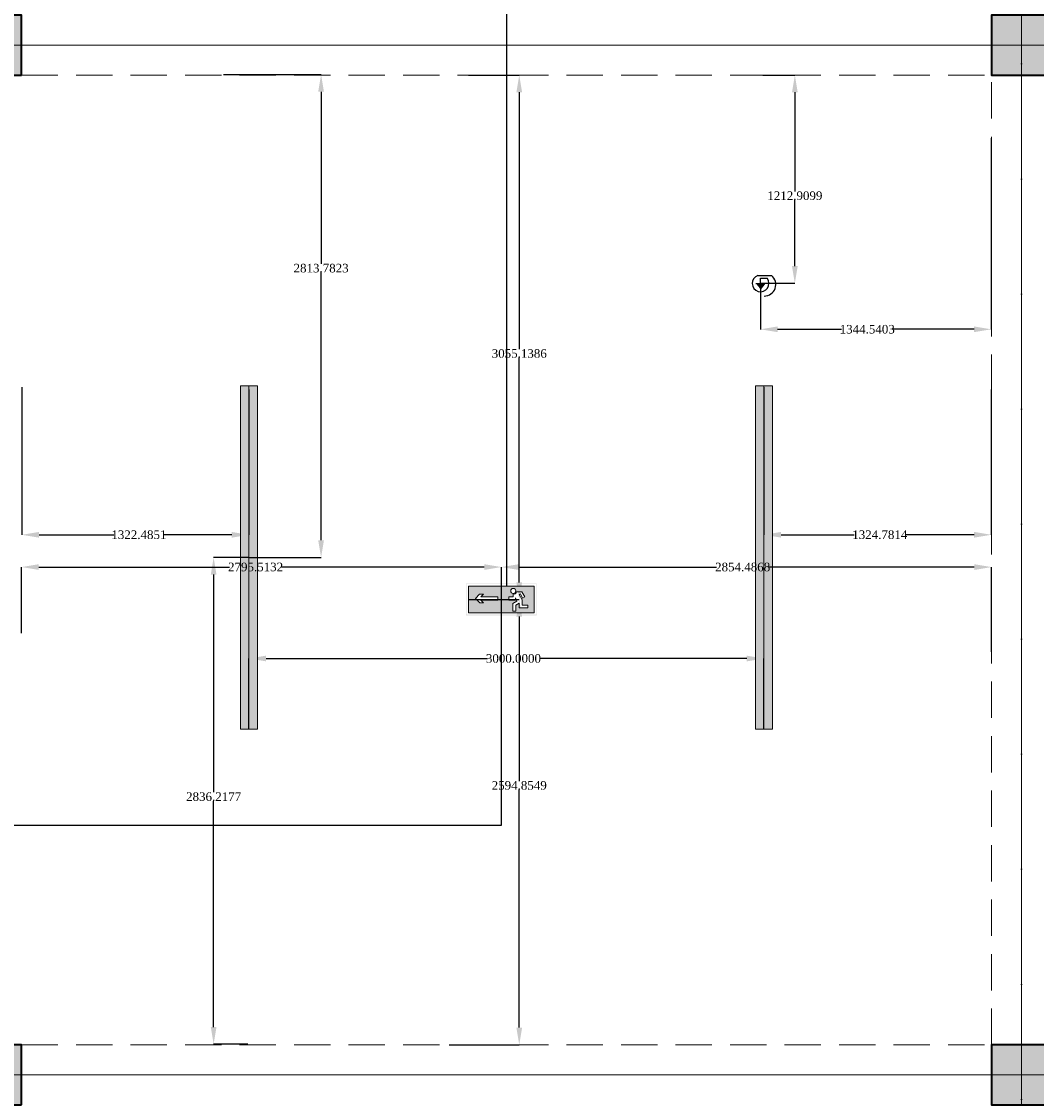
# Model space of a CAD drawing. Header units: inches. Extents: x -177438 to 34922, y -9538 to 55319.
# Tile 33 of 59: x 1944 to 7856, y -515 to 5760. Entities that reach past the tile are written whole.
import ezdxf
from ezdxf.enums import TextEntityAlignment as Align

# ---------------------------------------------------------------- set-up
doc = ezdxf.new("R2010")
doc.units = ezdxf.units.IN
doc.header["$MEASUREMENT"] = 0
doc.linetypes.add('Dot & Dashed', pattern=[670.277762, 317.5, -176.388889, 0, -176.388874])
doc.linetypes.add('Hidden', pattern=[317.5, 211.666667, -105.833333])
for name, color, linetype in [('- ავარიული განათება', 7, 'Continuous'), ('- განათება', 7, 'Continuous'), ('Structural - Bearing', 7, 'Continuous'), ('Structural - Grid', 7, 'Continuous')]:
    doc.layers.add(name, color=color, linetype=linetype)
doc.layers.add('New_2D Drafting - General_Pen_No__2', color=8, linetype='Continuous', lineweight=15)
doc.layers.add('Structural - Bearing_Pen_No__20', color=1, linetype='Continuous', lineweight=0)
for name, color, linetype, lineweight, true_color in [('Structural - Bearing_Pen_No__102', 7, 'Continuous', 13, 0xcccccc), ('Structural - Bearing_Pen_No__161', 7, 'Continuous', 13, 0x6a6a6a), ('Structural - Bearing_Pen_No__28', 7, 'Continuous', 35, 0xa80f02), ('Structural - Bearing_Pen_No__81', 7, 'Continuous', 20, 0x6a6a6a), ('Structural - Grid_Pen_No__81', 7, 'Continuous', 20, 0x6a6a6a)]:
    doc.layers.add(name, color=color, linetype=linetype, lineweight=lineweight, true_color=true_color)
doc.styles.add('GENERATED_STYLE_3', font='txt')
doc.styles.get("Standard").update_dxf_attribs({"font": 'arial.ttf'})
doc.dimstyles.get("Standard").update_dxf_attribs({"dimtxt": 0.18, "dimasz": 0.18, "dimexe": 0.18, "dimexo": 0.0625, "dimgap": 0.09, "dimtad": 0, "dimtih": 1, "dimtoh": 1, "dimdec": 4, "dimzin": 0, "dimdsep": 46, "dimtxsty": 'Standard', "dimcen": 0.09, "dimadec": 0, "dimazin": 0, "dimtfac": 1, "dimtdec": 4, "dimtofl": 0, "dimtmove": 0, "dimatfit": 3, "dimfxl": 1, "dimtolj": 1, "dimtzin": 0, "dimarcsym": 0})

# ---------------------------------------------------------------- blocks, each defined once
blk = doc.blocks.new('Column_17', base_point=(-29008.8, 20663))
at = {"layer": 'Structural - Bearing_Pen_No__161', "linetype": 'Continuous', "lineweight": 0, "true_color": 0x6a6a6a}
blk.add_hatch(color=251, dxfattribs=at).paths.add_polyline_path([(-28833.8, 20488), (-28833.8, 20838), (-29183.8, 20838), (-29183.8, 20488)])
at = {"layer": 'Structural - Bearing_Pen_No__20', "color": 1, "linetype": 'Continuous', "lineweight": 0}
for p, q in [((-29008.8, 20743), (-29008.8, 20918)), ((-29088.8, 20663), (-29263.8, 20663)), ((-28928.8, 20663), (-28753.8, 20663)), ((-29008.8, 20583), (-29008.8, 20408))]:
    blk.add_line(p, q, dxfattribs=at)
blk.add_point((-29008.8, 20663), dxfattribs=at)
at = {"layer": 'Structural - Bearing_Pen_No__28', "color": 14, "linetype": 'Continuous', "lineweight": 35, "true_color": 0xa80f02, "flags": 128}
blk.add_lwpolyline([(-28833.8, 20488), (-28833.8, 20838), (-29183.8, 20838), (-29183.8, 20488)], close=True, dxfattribs=at)
blk = doc.blocks.new('Column_18', base_point=(-29008.8, 26663))
at = {"layer": 'Structural - Bearing_Pen_No__161', "linetype": 'Continuous', "lineweight": 0, "true_color": 0x6a6a6a}
blk.add_hatch(color=251, dxfattribs=at).paths.add_polyline_path([(-28833.8, 26488), (-28833.8, 26838), (-29183.8, 26838), (-29183.8, 26488)])
at = {"layer": 'Structural - Bearing_Pen_No__20', "color": 1, "linetype": 'Continuous', "lineweight": 0}
for p, q in [((-29008.8, 26743), (-29008.8, 26918)), ((-29088.8, 26663), (-29263.8, 26663)), ((-28928.8, 26663), (-28753.8, 26663)), ((-29008.8, 26583), (-29008.8, 26408))]:
    blk.add_line(p, q, dxfattribs=at)
blk.add_point((-29008.8, 26663), dxfattribs=at)
at = {"layer": 'Structural - Bearing_Pen_No__28', "color": 14, "linetype": 'Continuous', "lineweight": 35, "true_color": 0xa80f02, "flags": 128}
blk.add_lwpolyline([(-28833.8, 26488), (-28833.8, 26838), (-29183.8, 26838), (-29183.8, 26488)], close=True, dxfattribs=at)
blk = doc.blocks.new('Column_21', base_point=(-23008.8, 20663))
at = {"layer": 'Structural - Bearing_Pen_No__161', "linetype": 'Continuous', "lineweight": 0, "true_color": 0x6a6a6a}
blk.add_hatch(color=251, dxfattribs=at).paths.add_polyline_path([(-22833.8, 20488), (-22833.8, 20838), (-23183.8, 20838), (-23183.8, 20488)])
at = {"layer": 'Structural - Bearing_Pen_No__20', "color": 1, "linetype": 'Continuous', "lineweight": 0}
for p, q in [((-23008.8, 20743), (-23008.8, 20918)), ((-23088.8, 20663), (-23263.8, 20663)), ((-22928.8, 20663), (-22753.8, 20663)), ((-23008.8, 20583), (-23008.8, 20408))]:
    blk.add_line(p, q, dxfattribs=at)
blk.add_point((-23008.8, 20663), dxfattribs=at)
at = {"layer": 'Structural - Bearing_Pen_No__28', "color": 14, "linetype": 'Continuous', "lineweight": 35, "true_color": 0xa80f02, "flags": 128}
blk.add_lwpolyline([(-22833.8, 20488), (-22833.8, 20838), (-23183.8, 20838), (-23183.8, 20488)], close=True, dxfattribs=at)
blk = doc.blocks.new('Column_22', base_point=(-23008.8, 26663))
at = {"layer": 'Structural - Bearing_Pen_No__161', "linetype": 'Continuous', "lineweight": 0, "true_color": 0x6a6a6a}
blk.add_hatch(color=251, dxfattribs=at).paths.add_polyline_path([(-22833.8, 26488), (-22833.8, 26838), (-23183.8, 26838), (-23183.8, 26488)])
at = {"layer": 'Structural - Bearing_Pen_No__20', "color": 1, "linetype": 'Continuous', "lineweight": 0}
for p, q in [((-23008.8, 26743), (-23008.8, 26918)), ((-23088.8, 26663), (-23263.8, 26663)), ((-22928.8, 26663), (-22753.8, 26663)), ((-23008.8, 26583), (-23008.8, 26408))]:
    blk.add_line(p, q, dxfattribs=at)
blk.add_point((-23008.8, 26663), dxfattribs=at)
at = {"layer": 'Structural - Bearing_Pen_No__28', "color": 14, "linetype": 'Continuous', "lineweight": 35, "true_color": 0xa80f02, "flags": 128}
blk.add_lwpolyline([(-22833.8, 26488), (-22833.8, 26838), (-23183.8, 26838), (-23183.8, 26488)], close=True, dxfattribs=at)
blk = doc.blocks.new('Standard grid marker')
at = {"layer": 'Structural - Grid_Pen_No__81', "color": 251, "linetype": 'Continuous', "lineweight": 20, "true_color": 0x6a6a6a}
blk.add_line((1000, 0), (51328.1, 0), dxfattribs=at)
at = {"layer": 'Structural - Grid_Pen_No__81', "color": 251, "lineweight": 20, "true_color": 0x6a6a6a, "style": 'GENERATED_STYLE_3'}
for tag, p in [('AC_MarkerText_1_0', (-100, -144)), ('AC_MarkerText_1_1', (52428.1, -144))]:
    blk.add_attdef(tag, text='', height=100, rotation=180, dxfattribs=at).set_placement(p, align=Align.TOP_CENTER)
blk = doc.blocks.new('Standard grid marker_2')
at = {"layer": 'Structural - Grid_Pen_No__81', "color": 251, "linetype": 'Continuous', "lineweight": 20, "true_color": 0x6a6a6a}
blk.add_line((1000, 0), (27734.9, 0), dxfattribs=at)
at = {"layer": 'Structural - Grid_Pen_No__81', "color": 251, "lineweight": 20, "true_color": 0x6a6a6a, "style": 'GENERATED_STYLE_3'}
for tag, p in [('AC_MarkerText_1_0', (-1.5, -46.7)), ('AC_MarkerText_1_1', (28933.4, -46.7))]:
    blk.add_attdef(tag, text='', height=100, rotation=270, dxfattribs=at).set_placement(p, align=Align.TOP_CENTER)
blk = doc.blocks.new('Beam_5', base_point=(-23008.8, 14663))
at = {"layer": 'Structural - Bearing_Pen_No__102', "color": 254, "linetype": 'Hidden', "lineweight": 13, "true_color": 0xcccccc}
blk.add_line((-23183.8, 20838), (-23183.8, 26488), dxfattribs=at)
at = {"layer": 'Structural - Bearing_Pen_No__81', "color": 251, "linetype": 'Dot & Dashed', "lineweight": 20, "true_color": 0x6a6a6a}
blk.add_line((-23008.8, 14663), (-23008.8, 39096.2), dxfattribs=at)
blk = doc.blocks.new('Beam_11', base_point=(-47008.8, 20663))
at = {"layer": 'Structural - Bearing_Pen_No__102', "color": 254, "linetype": 'Hidden', "lineweight": 13, "true_color": 0xcccccc}
blk.add_line((-28833.8, 20838), (-23183.8, 20838), dxfattribs=at)
at = {"layer": 'Structural - Bearing_Pen_No__81', "color": 251, "linetype": 'Dot & Dashed', "lineweight": 20, "true_color": 0x6a6a6a}
blk.add_line((-47008.8, 20663), (991.2, 20663), dxfattribs=at)
blk = doc.blocks.new('Beam_12', base_point=(-47008.8, 26663))
at = {"layer": 'Structural - Bearing_Pen_No__102', "color": 254, "linetype": 'Hidden', "lineweight": 13, "true_color": 0xcccccc}
blk.add_line((-28833.8, 26488), (-23183.8, 26488), dxfattribs=at)
at = {"layer": 'Structural - Bearing_Pen_No__81', "color": 251, "linetype": 'Dot & Dashed', "lineweight": 20, "true_color": 0x6a6a6a}
blk.add_line((-47008.8, 26663), (991.2, 26663), dxfattribs=at)
blk = doc.blocks.new('მოძრაობის დეტექტორი')
at = {"layer": '- განათება'}
h = blk.add_hatch(color=6, dxfattribs=at)
h.dxf.hatch_style = 1
h.paths.add_polyline_path([(-100, -1), (1, -123), (100, 1)])
at = {"layer": '- განათება', "color": 6}
for p, q in [((-100, -1), (100, 1)), ((-58, 165), (233, 165)), ((0, 106), (143, 106)), ((1, -123), (100, 1))]:
    blk.add_line(p, q, dxfattribs=at)
blk.add_lwpolyline([(0, 0), (0, 106)], dxfattribs=at)
for centre, radius, start, end in [((3, 0), 176, 110.3272, 37.1447), ((77, -23), 245, 270.0765, 50.2358)]:
    blk.add_arc(centre, radius, start, end, dxfattribs=at)
blk = doc.blocks.new('მოძრაობის დედექტორი')
at = {"layer": '- განათება', "color": 6}
blk.add_blockref('მოძრაობის დეტექტორი', (0, 0), dxfattribs=at)
blk = doc.blocks.new('*D927')
at = {"layer": '- განათება', "color": 0, "lineweight": -2, "transparency": 16777216}
for p, q in [((3120.4, 5451.1), (3689, 5451.1)), ((3688.8, 5351.1), (3688.8, 4348.1)), ((3688.8, 2737.3), (3688.8, 4296.9)), ((3268.6, 2637.3), (3689, 2637.3))]:
    blk.add_line(p, q, dxfattribs=at)
at = {"layer": '- განათება', "color": 0, "transparency": 16777216}
for points in [[(3672.1, 5351.1), (3705.5, 5351.1), (3688.8, 5451.1)], [(3672.1, 2737.3), (3705.5, 2737.3), (3688.8, 2637.3)]]:
    blk.add_solid(points, dxfattribs=at)
at = {"layer": 'Defpoints', "color": 0, "transparency": 16777216}
for p in [(3120.3, 5451.1), (3688.8, 5451.1), (3268.5, 2637.3)]:
    blk.add_point(p, dxfattribs=at)
at = {"layer": '- განათება', "color": 0, "transparency": 16777216, "insert": (3688.8, 4322.5), "char_height": 50, "attachment_point": 5}
blk.add_mtext('\\A1;{\\fSylfaen|b0|i0|c0|p18;2813.7823}', dxfattribs=at)
blk = doc.blocks.new('*D928')
at = {"layer": '- განათება', "color": 0, "lineweight": -2, "transparency": 16777216}
for p, q in [((3268.5, 1637.3), (3268.5, 2048.5)), ((3368.5, 2048.3), (4657.7, 2048.3)), ((6168.5, 2048.3), (4960.9, 2048.3)), ((6268.5, 1637.3), (6268.5, 2048.5))]:
    blk.add_line(p, q, dxfattribs=at)
at = {"layer": '- განათება', "color": 0, "transparency": 16777216}
for points in [[(3368.5, 2064.9), (3368.5, 2031.6), (3268.5, 2048.3)], [(6168.5, 2064.9), (6168.5, 2031.6), (6268.5, 2048.3)]]:
    blk.add_solid(points, dxfattribs=at)
at = {"layer": 'Defpoints', "color": 0, "transparency": 16777216}
for p in [(3268.5, 2048.3), (3268.5, 1637.3), (6268.5, 1637.3)]:
    blk.add_point(p, dxfattribs=at)
at = {"layer": '- განათება', "color": 0, "transparency": 16777216, "insert": (4809.3, 2048.3), "char_height": 50, "attachment_point": 5}
blk.add_mtext('\\A1;{\\fSylfaen|b0|i0|c0|p18;3000.0000}', dxfattribs=at)
blk = doc.blocks.new('*D929')
at = {"layer": '- განათება', "color": 0, "lineweight": -2, "transparency": 16777216}
for p, q in [((3268.4, 2637.3), (3062.6, 2637.3)), ((3062.8, 2537.3), (3062.8, 1268.6)), ((3062.8, -98.9), (3062.8, 1217.4)), ((3262.2, -198.9), (3062.6, -198.9))]:
    blk.add_line(p, q, dxfattribs=at)
at = {"layer": '- განათება', "color": 0, "transparency": 16777216}
for points in [[(3046.1, 2537.3), (3079.5, 2537.3), (3062.8, 2637.3)], [(3046.1, -98.9), (3079.5, -98.9), (3062.8, -198.9)]]:
    blk.add_solid(points, dxfattribs=at)
at = {"layer": 'Defpoints', "color": 0, "transparency": 16777216}
for p in [(3062.8, 2637.3), (3268.5, 2637.3), (3262.3, -198.9)]:
    blk.add_point(p, dxfattribs=at)
at = {"layer": '- განათება', "color": 0, "transparency": 16777216, "insert": (3062.8, 1243), "char_height": 50, "attachment_point": 5}
blk.add_mtext('\\A1;{\\fSylfaen|b0|i0|c0|p18;2836.2177}', dxfattribs=at)
blk = doc.blocks.new('*D930')
at = {"layer": '- განათება', "color": 0, "lineweight": -2, "transparency": 16777216}
for p, q in [((1946, 3628.4), (1946, 2768.9)), ((3268.5, 3615.2), (3268.5, 2768.9)), ((2046, 2769.1), (2480.5, 2769.1)), ((3168.5, 2769.1), (2774.3, 2769.1))]:
    blk.add_line(p, q, dxfattribs=at)
at = {"layer": '- განათება', "color": 0, "transparency": 16777216}
for points in [[(2046, 2785.8), (2046, 2752.4), (1946, 2769.1)], [(3168.5, 2785.8), (3168.5, 2752.4), (3268.5, 2769.1)]]:
    blk.add_solid(points, dxfattribs=at)
at = {"layer": 'Defpoints', "color": 0, "transparency": 16777216}
for p in [(1946, 3628.5), (3268.5, 3615.3), (1946, 2769.1)]:
    blk.add_point(p, dxfattribs=at)
at = {"layer": '- განათება', "color": 0, "transparency": 16777216, "insert": (2627.4, 2769.1), "char_height": 50, "attachment_point": 5}
blk.add_mtext('\\A1;{\\fSylfaen|b0|i0|c0|p18;1322.4851}', dxfattribs=at)
blk = doc.blocks.new('*D931')
at = {"layer": '- განათება', "color": 0, "lineweight": -2, "transparency": 16777216}
for p, q in [((6268.5, 3628.4), (6268.5, 2769.1)), ((7593.3, 3615.2), (7593.3, 2769.1)), ((6368.5, 2769.3), (6793.6, 2769.3)), ((7493.3, 2769.3), (7093.6, 2769.3))]:
    blk.add_line(p, q, dxfattribs=at)
at = {"layer": '- განათება', "color": 0, "transparency": 16777216}
for points in [[(6368.5, 2785.9), (6368.5, 2752.6), (6268.5, 2769.3)], [(7493.3, 2785.9), (7493.3, 2752.6), (7593.3, 2769.3)]]:
    blk.add_solid(points, dxfattribs=at)
at = {"layer": 'Defpoints', "color": 0, "transparency": 16777216}
for p in [(6268.5, 3628.5), (7593.3, 3615.3), (6268.5, 2769.3)]:
    blk.add_point(p, dxfattribs=at)
at = {"layer": '- განათება', "color": 0, "transparency": 16777216, "insert": (6943.6, 2769.3), "char_height": 50, "attachment_point": 5}
blk.add_mtext('\\A1;{\\fSylfaen|b0|i0|c0|p18;1324.7814}', dxfattribs=at)
blk = doc.blocks.new('*D1006')
at = {"layer": '- განათება', "color": 0, "lineweight": -2, "transparency": 16777216}
for p, q in [((7593, 5080.3), (7593, 3966.3)), ((6248.4, 4234.3), (6248.4, 3966.3)), ((6348.4, 3966.5), (6721, 3966.5)), ((7493, 3966.5), (7019.9, 3966.5))]:
    blk.add_line(p, q, dxfattribs=at)
at = {"layer": '- განათება', "color": 0, "transparency": 16777216}
for points in [[(6348.4, 3983.2), (6348.4, 3949.8), (6248.4, 3966.5)], [(7493, 3983.2), (7493, 3949.8), (7593, 3966.5)]]:
    blk.add_solid(points, dxfattribs=at)
at = {"layer": 'Defpoints', "color": 0, "transparency": 16777216}
for p in [(7593, 5080.4), (6248.4, 4234.4), (6248.4, 3966.5)]:
    blk.add_point(p, dxfattribs=at)
at = {"layer": '- განათება', "color": 0, "transparency": 16777216, "insert": (6870.4, 3966.5), "char_height": 50, "attachment_point": 5}
blk.add_mtext('\\A1;{\\fSylfaen|b0|i0|c0|p18;1344.5403}', dxfattribs=at)
blk = doc.blocks.new('*D1007')
at = {"layer": '- განათება', "color": 0, "lineweight": -2, "transparency": 16777216}
for p, q in [((6262.3, 5447.3), (6448.9, 5447.3)), ((6448.7, 5347.3), (6448.7, 4770.2)), ((6448.7, 4334.4), (6448.7, 4718.8)), ((6247.7, 4234.4), (6448.9, 4234.4))]:
    blk.add_line(p, q, dxfattribs=at)
at = {"layer": '- განათება', "color": 0, "transparency": 16777216}
for points in [[(6432, 5347.3), (6465.4, 5347.3), (6448.7, 5447.3)], [(6432, 4334.4), (6465.4, 4334.4), (6448.7, 4234.4)]]:
    blk.add_solid(points, dxfattribs=at)
at = {"layer": 'Defpoints', "color": 0, "transparency": 16777216}
for p in [(6262.2, 5447.3), (6247.6, 4234.4), (6448.7, 4234.4)]:
    blk.add_point(p, dxfattribs=at)
at = {"layer": '- განათება', "color": 0, "transparency": 16777216, "insert": (6448.7, 4744.5), "char_height": 50, "attachment_point": 5}
blk.add_mtext('\\A1;{\\fSylfaen|b0|i0|c0|p18;1212.9099}', dxfattribs=at)
blk = doc.blocks.new('ექსიტიი')
at = {"layer": '- ავარიული განათება', "linetype": 'Continuous', "lineweight": 35}
h = blk.add_hatch(color=7, dxfattribs=at)
h.paths.add_polyline_path([(-16445, -14820), (-15391, -14820), (-15391, -14349), (-16445, -14349)])
h.paths.add_polyline_path([(-15397, -14813), (-16438, -14813), (-16438, -14356), (-15397, -14356)], flags=0)
at = {"layer": '- ავარიული განათება', "transparency": 33554687}
h = blk.add_hatch(color=3, dxfattribs=at)
h.dxf.hatch_style = 1
h.paths.add_polyline_path([(-16408, -14386), (-16408, -14785), (-15428, -14785), (-15428, -14386)])
h.paths.add_polyline_path([(-15863, -14548), (-15610, -14548), (-15650, -14505), (-15594, -14505), (-15534, -14570), (-15597, -14635), (-15652, -14635), (-15611, -14593), (-15863, -14593)], flags=16)
h.paths.add_polyline_path([(-16057, -14458, -1), (-16132, -14458, -1)], flags=16)
h.paths.add_polyline_path([(-16029, -14548), (-16029, -14593), (-16141, -14593), (-16150, -14610), (-16089, -14647), (-16089, -14758), (-16133, -14758), (-16133, -14671), (-16181, -14638), (-16181, -14712), (-16310, -14712), (-16310, -14670), (-16225, -14670), (-16225, -14570), (-16268, -14545), (-16223, -14469), (-16142, -14469, 0.505536), (-16092, -14503), (-16092, -14548)], flags=16)
at = {"layer": '- ავარიული განათება', "color": 7, "linetype": 'Continuous', "lineweight": 13}
for p, q in [((-15428, -14386), (-16408, -14386)), ((-16408, -14386), (-16408, -14785)), ((-15428, -14785), (-15428, -14386)), ((-16223, -14469), (-16268, -14545)), ((-16268, -14545), (-16233, -14565)), ((-16233, -14565), (-16200, -14503)), ((-16180, -14509), (-16225, -14592)), ((-16225, -14592), (-16225, -14670)), ((-16142, -14469), (-16223, -14469)), ((-16200, -14503), (-16180, -14509)), ((-16150, -14610), (-16126, -14561)), ((-16126, -14561), (-16126, -14593)), ((-16126, -14593), (-16029, -14593)), ((-16092, -14548), (-16092, -14503)), ((-16029, -14548), (-16092, -14548)), ((-16029, -14593), (-16029, -14548)), ((-15610, -14548), (-15863, -14548)), ((-15863, -14548), (-15863, -14593)), ((-15863, -14593), (-15611, -14593)), ((-15611, -14593), (-15652, -14635)), ((-15594, -14505), (-15650, -14505)), ((-15650, -14505), (-15610, -14548)), ((-15597, -14635), (-15534, -14570)), ((-15534, -14570), (-15594, -14505)), ((-16225, -14670), (-16310, -14670)), ((-16310, -14670), (-16310, -14712)), ((-16310, -14712), (-16181, -14712)), ((-16181, -14712), (-16181, -14638)), ((-16181, -14638), (-16133, -14671)), ((-16089, -14647), (-16150, -14610)), ((-16133, -14671), (-16133, -14758)), ((-16089, -14758), (-16089, -14647)), ((-15652, -14635), (-15597, -14635)), ((-16408, -14785), (-15428, -14785)), ((-16133, -14758), (-16089, -14758))]:
    blk.add_line(p, q, dxfattribs=at)
for centre, start, end in [((-16094, -14458), 360, 180), ((-16104, -14468), 181.7955, 289.0684), ((-16094, -14458), 180, 0)]:
    blk.add_arc(centre, 37.2, start, end, dxfattribs=at)
blk = doc.blocks.new('*D1122')
at = {"layer": '- ავარიული განათება', "color": 0, "lineweight": -2, "transparency": 16777216}
for p, q in [((4547.5, 2392.1), (4843.2, 2392.1)), ((4843.1, 2292.1), (4843.1, 1334.2)), ((4843.1, -102.7), (4843.1, 1282.8)), ((4434, -202.7), (4843.2, -202.7))]:
    blk.add_line(p, q, dxfattribs=at)
at = {"layer": '- ავარიული განათება', "color": 0, "transparency": 16777216}
for points in [[(4826.4, 2292.1), (4859.7, 2292.1), (4843.1, 2392.1)], [(4826.4, -102.7), (4859.7, -102.7), (4843.1, -202.7)]]:
    blk.add_solid(points, dxfattribs=at)
at = {"layer": 'Defpoints', "color": 0, "transparency": 16777216}
for p in [(4547.4, 2392.1), (4843.1, 2392.1), (4434, -202.7)]:
    blk.add_point(p, dxfattribs=at)
at = {"layer": '- ავარიული განათება', "color": 0, "transparency": 16777216, "insert": (4843.1, 1308.5), "char_height": 50, "attachment_point": 5}
blk.add_mtext('\\A1;{\\fSylfaen|b0|i0|c0|p18;2594.8549}', dxfattribs=at)
blk = doc.blocks.new('*D1124')
at = {"layer": '- ავარიული განათება', "color": 0, "lineweight": -2, "transparency": 16777216}
for p, q in [((4547.2, 5447.3), (4843.4, 5447.3)), ((4843.2, 5347.3), (4843.2, 3851)), ((4843.2, 2492.1), (4843.2, 3799.7)), ((4547.5, 2392.1), (4843.4, 2392.1))]:
    blk.add_line(p, q, dxfattribs=at)
at = {"layer": '- ავარიული განათება', "color": 0, "transparency": 16777216}
for points in [[(4826.6, 5347.3), (4859.9, 5347.3), (4843.2, 5447.3)], [(4826.6, 2492.1), (4859.9, 2492.1), (4843.2, 2392.1)]]:
    blk.add_solid(points, dxfattribs=at)
at = {"layer": 'Defpoints', "color": 0, "transparency": 16777216}
for p in [(4547.1, 5447.3), (4843.2, 5447.3), (4547.4, 2392.1)]:
    blk.add_point(p, dxfattribs=at)
at = {"layer": '- ავარიული განათება', "color": 0, "transparency": 16777216, "insert": (4843.2, 3825.4), "char_height": 50, "attachment_point": 5}
blk.add_mtext('\\A1;{\\fSylfaen|b0|i0|c0|p18;3055.1386}', dxfattribs=at)
blk = doc.blocks.new('*D1125')
at = {"layer": '- ავარიული განათება', "color": 0, "lineweight": -2, "transparency": 16777216}
for p, q in [((1943.7, 2196.2), (1943.7, 2581.4)), ((2043.7, 2581.2), (3155.4, 2581.2)), ((4639.2, 2581.2), (3458.8, 2581.2)), ((4739.2, 2314.2), (4739.2, 2581.4))]:
    blk.add_line(p, q, dxfattribs=at)
at = {"layer": '- ავარიული განათება', "color": 0, "transparency": 16777216}
for points in [[(2043.7, 2597.8), (2043.7, 2564.5), (1943.7, 2581.2)], [(4639.2, 2597.8), (4639.2, 2564.5), (4739.2, 2581.2)]]:
    blk.add_solid(points, dxfattribs=at)
at = {"layer": 'Defpoints', "color": 0, "transparency": 16777216}
for p in [(1943.7, 2581.2), (4739.2, 2314.2), (1943.7, 2196.2)]:
    blk.add_point(p, dxfattribs=at)
at = {"layer": '- ავარიული განათება', "color": 0, "transparency": 16777216, "insert": (3307.1, 2581.2), "char_height": 50, "attachment_point": 5}
blk.add_mtext('\\A1;{\\fSylfaen|b0|i0|c0|p18;2795.5132}', dxfattribs=at)
blk = doc.blocks.new('*D1123')
at = {"layer": '- ავარიული განათება', "color": 0, "lineweight": -2, "transparency": 16777216}
for p, q in [((4739.2, 2314.2), (4739.2, 2581.2)), ((4839.2, 2581), (5992.4, 2581)), ((7493.7, 2581), (6296.8, 2581)), ((7593.7, 2087.1), (7593.7, 2581.2))]:
    blk.add_line(p, q, dxfattribs=at)
at = {"layer": '- ავარიული განათება', "color": 0, "transparency": 16777216}
for points in [[(4839.2, 2597.7), (4839.2, 2564.3), (4739.2, 2581)], [(7493.7, 2597.7), (7493.7, 2564.3), (7593.7, 2581)]]:
    blk.add_solid(points, dxfattribs=at)
at = {"layer": 'Defpoints', "color": 0, "transparency": 16777216}
for p in [(4739.2, 2581), (4739.2, 2314.2), (7593.7, 2087)]:
    blk.add_point(p, dxfattribs=at)
at = {"layer": '- ავარიული განათება', "color": 0, "transparency": 16777216, "insert": (6144.6, 2581), "char_height": 50, "attachment_point": 5}
blk.add_mtext('\\A1;{\\fSylfaen|b0|i0|c0|p18;2854.4868}', dxfattribs=at)

msp = doc.modelspace()

# ---------------------------------------------------------------- hatches: boundary and pattern name
at = {"layer": '- განათება', "linetype": 'Continuous', "lineweight": 0, "true_color": 0xbfbf00}
for points in [[(3218.49746, 3637.28394), (3318.49746, 3637.28394), (3318.49746, 1637.28394), (3218.49746, 1637.28394)], [(6218.49746, 3637.28394), (6318.49746, 3637.28394), (6318.49746, 1637.28394), (6218.49746, 1637.28394)]]:
    msp.add_hatch(color=52, dxfattribs=at).paths.add_polyline_path(points)

# ---------------------------------------------------------------- linework, layer by layer
at = {"layer": '- ავარიული განათება', "color": 3}
for points in [[(4768.71602, 8430.50283), (4768.71602, 2470.11968)], [(-9234.9423, 2023.58056), (-9234.9423, 1077.80094), (4739.22924, 1077.80094), (4739.22924, 2314.15804)]]:
    msp.add_lwpolyline(points, dxfattribs=at)
at = {"layer": '- განათება', "color": 7, "linetype": 'Continuous', "lineweight": 13}
for p, q in [((3268.49746, 3637.28394), (3268.49746, 1637.28394)), ((6268.49746, 3637.28394), (6268.49746, 1637.28394))]:
    msp.add_line(p, q, dxfattribs=at)
at = {"layer": '- განათება', "color": 8, "linetype": 'Continuous', "lineweight": 15, "flags": 128}
for points in [[(3218.49746, 3637.28394), (3318.49746, 3637.28394), (3318.49746, 1637.28394), (3218.49746, 1637.28394)], [(6218.49746, 3637.28394), (6318.49746, 3637.28394), (6318.49746, 1637.28394), (6218.49746, 1637.28394)]]:
    msp.add_lwpolyline(points, close=True, dxfattribs=at)
at = {"layer": 'New_2D Drafting - General_Pen_No__2', "color": 8, "linetype": 'Continuous', "lineweight": 15, "flags": 128}
msp.add_lwpolyline([(7593.71602, -202.71606), (7943.71602, -202.71606), (7943.71602, -552.71606), (7593.71602, -552.71606)], close=True, dxfattribs=at)

# ---------------------------------------------------------------- block references
at = {"layer": '- ავარიული განათება', "xscale": -0.3911874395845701, "yscale": 0.3911874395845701, "zscale": 0.3911874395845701}
msp.add_blockref('ექსიტიი', (-1487.64879, 8097.76241), dxfattribs=at)
at = {"layer": '- განათება', "color": 6, "xscale": 0.2773570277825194, "yscale": 0.2773570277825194, "zscale": 0.2773570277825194}
msp.add_blockref('მოძრაობის დედექტორი', (6248.41007, 4234.37079), dxfattribs=at)
at = {"layer": 'Structural - Bearing', "color": 254, "lineweight": 13, "true_color": 0xcccccc}
for name, p in [('Beam_5', (7768.71602, -6377.71606)), ('Beam_12', (-16231.28398, 5622.28394)), ('Beam_11', (-16231.28398, -377.71606))]:
    msp.add_blockref(name, p, dxfattribs=at)
at = {"layer": 'Structural - Bearing', "color": 14, "lineweight": 35, "true_color": 0xa80f02}
for name, p in [('Column_18', (1768.71602, 5622.28394)), ('Column_22', (7768.71602, 5622.28394)), ('Column_17', (1768.71602, -377.71606)), ('Column_21', (7768.71602, -377.71606))]:
    msp.add_blockref(name, p, dxfattribs=at)
at = {"layer": 'Structural - Grid', "color": 8, "linetype": 'Continuous', "lineweight": 15, "zscale": 1000}
for name, p, rotation in [('Standard grid marker_2', (7768.71602, -9337.64184), 90), ('Standard grid marker', (34721.7883, 5622.28394), 180), ('Standard grid marker', (34721.7883, -377.71606), 180)]:
    msp.add_blockref(name, p, dxfattribs=dict(at, rotation=rotation))

# ---------------------------------------------------------------- dimensions: what is measured, and where the dimension line sits
at = {"layer": '- ავარიული განათება', "color": 1}
for base, p1, p2, angle, picture, middle in [((4843.24953, 5447.27742), (4547.44813, 2392.13886), (4547.10355, 5447.27742), 90, '*D1124', (4843.24953, 3825.3741)), ((1943.71602, 2581.18), (4739.22924, 2314.15804), (1943.71602, 2196.15804), 180, '*D1125', (3307.10356, 2581.18)), ((4739.22924, 2581), (7593.71602, 2087), (4739.22924, 2314.15804), 180, '*D1123', (6144.60356, 2581)), ((4843.06953, 2392.13886), (4433.98106, -202.71606), (4547.44813, 2392.13886), 90, '*D1122', (4843.06953, 1308.5))]:
    dim = msp.add_linear_dim(base=base, p1=p1, p2=p2, angle=angle, text='{\\fSylfaen|b0|i0|c0|p18;<>}', dimstyle='Standard', override={"dimtxt": 50, "dimasz": 100}, dxfattribs=at)
    dim.commit()
    dim.dimension.update_dxf_attribs({"geometry": picture, "text_midpoint": middle, "dimtype": 160})
at = {"layer": '- განათება', "color": 1}
for base, p1, p2, angle, picture, middle in [((3688.79635, 5451.06627), (3268.49746, 2637.28394), (3120.29635, 5451.06627), 90, '*D927', (3688.79635, 4322.5)), ((6448.68689, 4234.35636), (6262.21832, 5447.26622), (6247.64445, 4234.35636), 270, '*D1007', (6448.68689, 4744.48557)), ((6248.41007, 3966.48557), (7592.9504, 5080.35636), (6248.41007, 4234.37079), 180, '*D1006', (6870.42843, 3966.48557)), ((1946.01237, 2769.10233), (3268.49746, 3615.28233), (1946.01237, 3628.5), 180, '*D930', (2627.40529, 2769.10233)), ((6268.49746, 2769.28233), (7593.2789, 3615.28233), (6268.49746, 3628.5), 180, '*D931', (6943.57779, 2769.28233)), ((3062.79635, 2637.28394), (3262.29635, -198.93373), (3268.49746, 2637.28394), 90, '*D929', (3062.79635, 1243)), ((3268.49746, 2048.28233), (6268.49746, 1637.28394), (3268.49746, 1637.28394), 180, '*D928', (4809.29635, 2048.28233))]:
    dim = msp.add_linear_dim(base=base, p1=p1, p2=p2, angle=angle, text='{\\fSylfaen|b0|i0|c0|p18;<>}', dimstyle='Standard', override={"dimtxt": 50, "dimasz": 100}, dxfattribs=at)
    dim.commit()
    dim.dimension.update_dxf_attribs({"geometry": picture, "text_midpoint": middle, "dimtype": 160})

doc.saveas('drawing.dxf')
